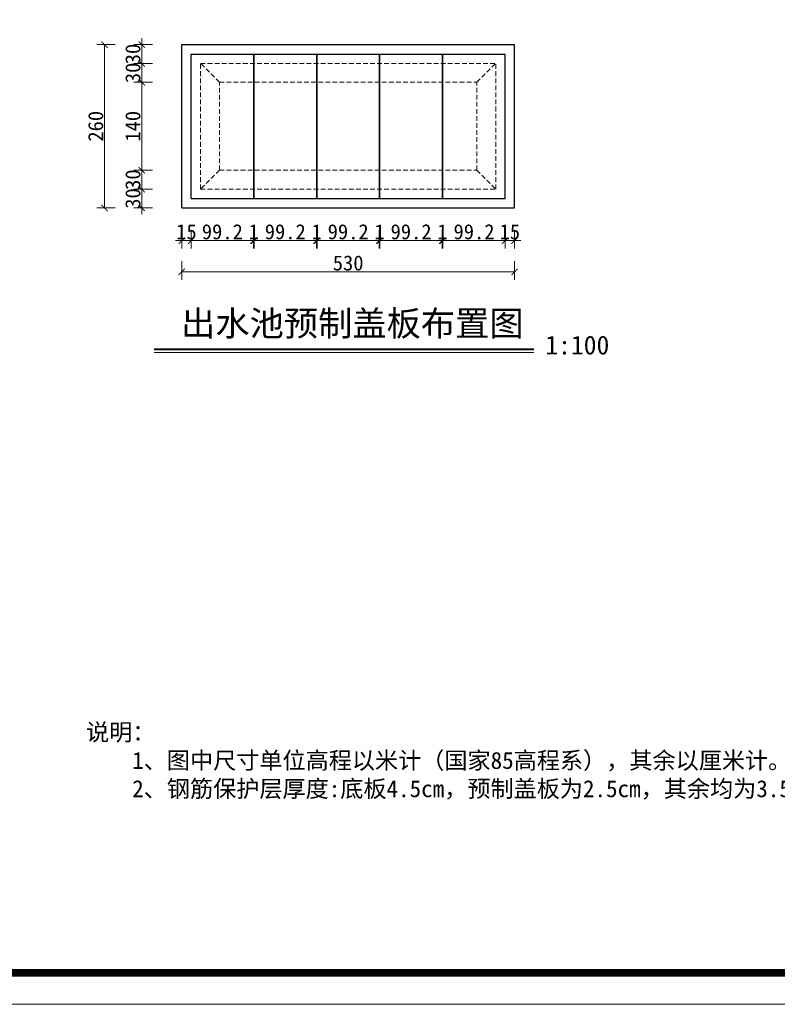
# Model space of a CAD drawing. Extents: x -13074 to 1448651, y 3648755 to 8081248.
# Tile 125 of 173: x 562250 to 562371, y 3858485 to 3858642. Entities that reach past the tile are written whole.
import ezdxf

# ---------------------------------------------------------------- set-up
doc = ezdxf.new("R2010")
doc.units = 0
doc.header["$PDMODE"] = 32
doc.header["$PDSIZE"] = 0.2
doc.linetypes.add('HIDDEN2', pattern=[0.1875, 0.125, -0.0625])
doc.layers.get('0').update_dxf_attribs({"linetype": 'CONTINUOUS'})
doc.layers.get('Defpoints').update_dxf_attribs({"linetype": 'CONTINUOUS'})
for name, color, linetype, lineweight in [('0.13填充', 8, 'CONTINUOUS', 9), ('0.15虚线', 1, 'HIDDEN2', 15), ('0.30粗线', 7, 'CONTINUOUS', 30), ('SHEET', 1, 'CONTINUOUS', 15), ('文字', 7, 'CONTINUOUS', 15), ('新建路', 7, 'CONTINUOUS', 40)]:
    doc.layers.add(name, color=color, linetype=linetype, lineweight=lineweight)
doc.styles.add('-仿宋_GB2312', font='FangSong_GB2312.ttf')
doc.dimstyles.new('zzzz STANDARD', dxfattribs={"dimtxt": 2.3, "dimasz": 1, "dimexe": 1.25, "dimexo": 1.5, "dimgap": 0.2, "dimtad": 1, "dimdec": 0, "dimlfac": 10, "dimzin": 0, "dimdsep": 46, "dimtxsty": '-仿宋_GB2312', "dimblk": 'ARCHTICK', "dimcen": 0.09, "dimadec": 0, "dimazin": 0, "dimtfac": 1, "dimtdec": 0, "dimtix": 1, "dimtmove": 2, "dimatfit": 3, "dimfxl": 1.7, "dimfxlon": 1, "dimtolj": 1, "dimtzin": 0, "dimlwd": 9, "dimlwe": 9, "dimarcsym": 0})

# ---------------------------------------------------------------- blocks, each defined once
blk = doc.blocks.new('_ARCHTICK')
at = {"color": 0, "linetype": 'ByBlock', "const_width": 0.15}
blk.add_lwpolyline([(-0.5, -0.5), (0.5, 0.5)], dxfattribs=at)
blk = doc.blocks.new('*D2734')
at = {"layer": 'Defpoints', "color": 0, "linetype": 'Continuous', "lineweight": 13}
for p in [(562269.4, 3858615.28), (562278.77, 3858615.28, -0.5), (562275.77, 3858612.28, -0.5)]:
    blk.add_point(p, dxfattribs=at)
at = {"layer": '新建路', "color": 0, "linetype": 'Continuous', "lineweight": 9}
for p, q in [((562269.4, 3858615.28), (562269.4, 3858616.28)), ((562271.1, 3858615.28), (562268.15, 3858615.28)), ((562269.4, 3858612.28), (562269.4, 3858615.28)), ((562271.09, 3858612.28), (562268.15, 3858612.28)), ((562269.4, 3858612.28), (562269.4, 3858611.28))]:
    blk.add_line(p, q, dxfattribs=at)
for p, rotation in [((562269.4, 3858615.28), 270), ((562269.4, 3858612.28), 90)]:
    blk.add_blockref('_ARCHTICK', p, dxfattribs=dict(at, rotation=rotation))
at = {"layer": '新建路', "color": 0, "linetype": 'Continuous', "lineweight": 13, "insert": (562268, 3858613.78), "char_height": 2.4, "attachment_point": 5, "rotation": 90, "style": '-仿宋_GB2312'}
blk.add_mtext('\\A1;30', dxfattribs=at)
blk = doc.blocks.new('*D2735')
at = {"layer": 'Defpoints', "color": 0, "linetype": 'Continuous', "lineweight": 13}
for p in [(562269.4, 3858618.28), (562278.77, 3858618.28, -0.5), (562278.77, 3858615.28, -0.5)]:
    blk.add_point(p, dxfattribs=at)
at = {"layer": '新建路', "color": 0, "linetype": 'Continuous', "lineweight": 9}
for p, q in [((562269.4, 3858618.28), (562269.4, 3858619.28)), ((562271.1, 3858618.28), (562268.15, 3858618.28)), ((562269.4, 3858615.28), (562269.4, 3858618.28)), ((562271.1, 3858615.28), (562268.15, 3858615.28)), ((562269.4, 3858615.28), (562269.4, 3858614.28))]:
    blk.add_line(p, q, dxfattribs=at)
for p, rotation in [((562269.4, 3858618.28), 270), ((562269.4, 3858615.28), 90)]:
    blk.add_blockref('_ARCHTICK', p, dxfattribs=dict(at, rotation=rotation))
at = {"layer": '新建路', "color": 0, "linetype": 'Continuous', "lineweight": 13, "insert": (562268, 3858616.78), "char_height": 2.4, "attachment_point": 5, "rotation": 90, "style": '-仿宋_GB2312'}
blk.add_mtext('\\A1;30', dxfattribs=at)
blk = doc.blocks.new('*D2737')
at = {"layer": 'Defpoints', "color": 0, "linetype": 'Continuous', "lineweight": 13}
for p in [(562269.4, 3858635.28), (562278.77, 3858635.28, -0.5), (562278.77, 3858632.28, -0.5)]:
    blk.add_point(p, dxfattribs=at)
at = {"layer": '新建路', "color": 0, "linetype": 'Continuous', "lineweight": 9}
for p, q in [((562269.4, 3858635.28), (562269.4, 3858636.28)), ((562271.1, 3858635.28), (562268.15, 3858635.28)), ((562269.4, 3858632.28), (562269.4, 3858635.28)), ((562271.1, 3858632.28), (562268.15, 3858632.28)), ((562269.4, 3858632.28), (562269.4, 3858631.28))]:
    blk.add_line(p, q, dxfattribs=at)
for p, rotation in [((562269.4, 3858635.28), 270), ((562269.4, 3858632.28), 90)]:
    blk.add_blockref('_ARCHTICK', p, dxfattribs=dict(at, rotation=rotation))
at = {"layer": '新建路', "color": 0, "linetype": 'Continuous', "lineweight": 13, "insert": (562268, 3858633.78), "char_height": 2.4, "attachment_point": 5, "rotation": 90, "style": '-仿宋_GB2312'}
blk.add_mtext('\\A1;30', dxfattribs=at)
blk = doc.blocks.new('*D2738')
at = {"layer": 'Defpoints', "color": 0, "linetype": 'Continuous', "lineweight": 13}
for p in [(562269.4, 3858638.28), (562275.77, 3858638.28, -0.5), (562278.77, 3858635.28, -0.5)]:
    blk.add_point(p, dxfattribs=at)
at = {"layer": '新建路', "color": 0, "linetype": 'Continuous', "lineweight": 9}
for p, q in [((562269.4, 3858638.28), (562269.4, 3858639.28)), ((562271.09, 3858638.28), (562268.15, 3858638.28)), ((562269.4, 3858635.28), (562269.4, 3858638.28)), ((562271.1, 3858635.28), (562268.15, 3858635.28)), ((562269.4, 3858635.28), (562269.4, 3858634.28))]:
    blk.add_line(p, q, dxfattribs=at)
for p, rotation in [((562269.4, 3858638.28), 270), ((562269.4, 3858635.28), 90)]:
    blk.add_blockref('_ARCHTICK', p, dxfattribs=dict(at, rotation=rotation))
at = {"layer": '新建路', "color": 0, "linetype": 'Continuous', "lineweight": 13, "insert": (562268, 3858636.78), "char_height": 2.4, "attachment_point": 5, "rotation": 90, "style": '-仿宋_GB2312'}
blk.add_mtext('\\A1;30', dxfattribs=at)
blk = doc.blocks.new('*D2739')
at = {"layer": 'Defpoints', "color": 0, "linetype": 'Continuous', "lineweight": 13}
for p in [(562275.77, 3858638.28, -0.5), (562263.48, 3858612.28), (562275.77, 3858612.28, -0.5)]:
    blk.add_point(p, dxfattribs=at)
at = {"layer": '新建路', "color": 0, "linetype": 'Continuous', "lineweight": 9}
for p, q in [((562265.18, 3858638.28), (562262.23, 3858638.28)), ((562263.48, 3858638.28), (562263.48, 3858612.28)), ((562265.18, 3858612.28), (562262.23, 3858612.28))]:
    blk.add_line(p, q, dxfattribs=at)
for p, rotation in [((562263.48, 3858638.28), 90), ((562263.48, 3858612.28), 270)]:
    blk.add_blockref('_ARCHTICK', p, dxfattribs=dict(at, rotation=rotation))
at = {"layer": '新建路', "color": 0, "linetype": 'Continuous', "lineweight": 13, "insert": (562262.08, 3858625.28), "char_height": 2.4, "attachment_point": 5, "rotation": 90, "style": '-仿宋_GB2312'}
blk.add_mtext('\\A1;260', dxfattribs=at)
blk = doc.blocks.new('*D2740')
at = {"layer": 'Defpoints', "color": 0, "linetype": 'Continuous', "lineweight": 13}
for p in [(562275.77, 3858612.28), (562277.27, 3858613.78), (562277.27, 3858607.07)]:
    blk.add_point(p, dxfattribs=at)
at = {"layer": '新建路', "color": 0, "linetype": 'Continuous', "lineweight": 9}
for p, q in [((562275.77, 3858608.77), (562275.77, 3858605.82)), ((562277.27, 3858608.77), (562277.27, 3858605.82)), ((562275.77, 3858607.07), (562274.77, 3858607.07)), ((562275.77, 3858607.07), (562277.27, 3858607.07)), ((562277.27, 3858607.07), (562278.27, 3858607.07))]:
    blk.add_line(p, q, dxfattribs=at)
blk.add_blockref('_ARCHTICK', (562275.77, 3858607.07), dxfattribs=at)
at = {"layer": '新建路', "color": 0, "linetype": 'Continuous', "lineweight": 9, "rotation": 180}
blk.add_blockref('_ARCHTICK', (562277.27, 3858607.07), dxfattribs=at)
at = {"layer": '新建路', "color": 0, "linetype": 'Continuous', "lineweight": 13, "insert": (562276.52, 3858608.47), "char_height": 2.4, "attachment_point": 5, "style": '-仿宋_GB2312'}
blk.add_mtext('\\A1;15', dxfattribs=at)
blk = doc.blocks.new('*D2742')
at = {"layer": 'Defpoints', "color": 0, "linetype": 'Continuous', "lineweight": 13}
for p in [(562287.19, 3858613.78), (562287.29, 3858613.78), (562287.29, 3858607.07)]:
    blk.add_point(p, dxfattribs=at)
at = {"layer": '新建路', "color": 0, "linetype": 'Continuous', "lineweight": 9}
for p, q in [((562287.19, 3858608.77), (562287.19, 3858605.82)), ((562287.29, 3858608.77), (562287.29, 3858605.82)), ((562287.19, 3858607.07), (562286.19, 3858607.07)), ((562287.19, 3858607.07), (562287.29, 3858607.07)), ((562287.29, 3858607.07), (562288.29, 3858607.07))]:
    blk.add_line(p, q, dxfattribs=at)
blk.add_blockref('_ARCHTICK', (562287.19, 3858607.07), dxfattribs=at)
at = {"layer": '新建路', "color": 0, "linetype": 'Continuous', "lineweight": 9, "rotation": 180}
blk.add_blockref('_ARCHTICK', (562287.29, 3858607.07), dxfattribs=at)
at = {"layer": '新建路', "color": 0, "linetype": 'Continuous', "lineweight": 13, "insert": (562287.24, 3858608.47), "char_height": 2.4, "attachment_point": 5, "style": '-仿宋_GB2312'}
blk.add_mtext('\\A1;1', dxfattribs=at)
blk = doc.blocks.new('*D2744')
at = {"layer": 'Defpoints', "color": 0, "linetype": 'Continuous', "lineweight": 13}
for p in [(562297.21, 3858613.78), (562297.31, 3858613.78), (562297.31, 3858607.07)]:
    blk.add_point(p, dxfattribs=at)
at = {"layer": '新建路', "color": 0, "linetype": 'Continuous', "lineweight": 9}
for p, q in [((562297.21, 3858608.77), (562297.21, 3858605.82)), ((562297.31, 3858608.77), (562297.31, 3858605.82)), ((562297.21, 3858607.07), (562296.21, 3858607.07)), ((562297.21, 3858607.07), (562297.31, 3858607.07)), ((562297.31, 3858607.07), (562298.31, 3858607.07))]:
    blk.add_line(p, q, dxfattribs=at)
blk.add_blockref('_ARCHTICK', (562297.21, 3858607.07), dxfattribs=at)
at = {"layer": '新建路', "color": 0, "linetype": 'Continuous', "lineweight": 9, "rotation": 180}
blk.add_blockref('_ARCHTICK', (562297.31, 3858607.07), dxfattribs=at)
at = {"layer": '新建路', "color": 0, "linetype": 'Continuous', "lineweight": 13, "insert": (562297.26, 3858608.47), "char_height": 2.4, "attachment_point": 5, "style": '-仿宋_GB2312'}
blk.add_mtext('\\A1;1', dxfattribs=at)
blk = doc.blocks.new('*D2746')
at = {"layer": 'Defpoints', "color": 0, "linetype": 'Continuous', "lineweight": 13}
for p in [(562307.23, 3858613.78), (562307.33, 3858613.78), (562307.33, 3858607.07)]:
    blk.add_point(p, dxfattribs=at)
at = {"layer": '新建路', "color": 0, "linetype": 'Continuous', "lineweight": 9}
for p, q in [((562307.23, 3858608.77), (562307.23, 3858605.82)), ((562307.33, 3858608.77), (562307.33, 3858605.82)), ((562307.23, 3858607.07), (562306.23, 3858607.07)), ((562307.23, 3858607.07), (562307.33, 3858607.07)), ((562307.33, 3858607.07), (562308.33, 3858607.07))]:
    blk.add_line(p, q, dxfattribs=at)
blk.add_blockref('_ARCHTICK', (562307.23, 3858607.07), dxfattribs=at)
at = {"layer": '新建路', "color": 0, "linetype": 'Continuous', "lineweight": 9, "rotation": 180}
blk.add_blockref('_ARCHTICK', (562307.33, 3858607.07), dxfattribs=at)
at = {"layer": '新建路', "color": 0, "linetype": 'Continuous', "lineweight": 13, "insert": (562307.28, 3858608.47), "char_height": 2.4, "attachment_point": 5, "style": '-仿宋_GB2312'}
blk.add_mtext('\\A1;1', dxfattribs=at)
blk = doc.blocks.new('*D2748')
at = {"layer": 'Defpoints', "color": 0, "linetype": 'Continuous', "lineweight": 13}
for p in [(562317.25, 3858613.78), (562317.35, 3858613.78), (562317.35, 3858607.07)]:
    blk.add_point(p, dxfattribs=at)
at = {"layer": '新建路', "color": 0, "linetype": 'Continuous', "lineweight": 9}
for p, q in [((562317.25, 3858608.77), (562317.25, 3858605.82)), ((562317.35, 3858608.77), (562317.35, 3858605.82)), ((562317.25, 3858607.07), (562316.25, 3858607.07)), ((562317.25, 3858607.07), (562317.35, 3858607.07)), ((562317.35, 3858607.07), (562318.35, 3858607.07))]:
    blk.add_line(p, q, dxfattribs=at)
blk.add_blockref('_ARCHTICK', (562317.25, 3858607.07), dxfattribs=at)
at = {"layer": '新建路', "color": 0, "linetype": 'Continuous', "lineweight": 9, "rotation": 180}
blk.add_blockref('_ARCHTICK', (562317.35, 3858607.07), dxfattribs=at)
at = {"layer": '新建路', "color": 0, "linetype": 'Continuous', "lineweight": 13, "insert": (562317.3, 3858608.47), "char_height": 2.4, "attachment_point": 5, "style": '-仿宋_GB2312'}
blk.add_mtext('\\A1;1', dxfattribs=at)
blk = doc.blocks.new('*D2750')
at = {"layer": 'Defpoints', "color": 0, "linetype": 'Continuous', "lineweight": 13}
for p in [(562327.27, 3858613.78), (562328.77, 3858612.28), (562328.77, 3858607.07)]:
    blk.add_point(p, dxfattribs=at)
at = {"layer": '新建路', "color": 0, "linetype": 'Continuous', "lineweight": 9}
for p, q in [((562327.27, 3858608.77), (562327.27, 3858605.82)), ((562328.77, 3858608.77), (562328.77, 3858605.82)), ((562327.27, 3858607.07), (562326.27, 3858607.07)), ((562327.27, 3858607.07), (562328.77, 3858607.07)), ((562328.77, 3858607.07), (562329.77, 3858607.07))]:
    blk.add_line(p, q, dxfattribs=at)
blk.add_blockref('_ARCHTICK', (562327.27, 3858607.07), dxfattribs=at)
at = {"layer": '新建路', "color": 0, "linetype": 'Continuous', "lineweight": 9, "rotation": 180}
blk.add_blockref('_ARCHTICK', (562328.77, 3858607.07), dxfattribs=at)
at = {"layer": '新建路', "color": 0, "linetype": 'Continuous', "lineweight": 13, "insert": (562328.02, 3858608.47), "char_height": 2.4, "attachment_point": 5, "style": '-仿宋_GB2312'}
blk.add_mtext('\\A1;15', dxfattribs=at)
blk = doc.blocks.new('*D2751')
at = {"layer": 'Defpoints', "color": 0, "linetype": 'Continuous', "lineweight": 13}
for p in [(562275.77, 3858612.28), (562328.77, 3858612.28), (562275.77, 3858602.1)]:
    blk.add_point(p, dxfattribs=at)
at = {"layer": '新建路', "color": 0, "linetype": 'Continuous', "lineweight": 9}
for p, q in [((562275.77, 3858603.8), (562275.77, 3858600.85)), ((562328.77, 3858603.8), (562328.77, 3858600.85)), ((562328.77, 3858602.1), (562275.77, 3858602.1))]:
    blk.add_line(p, q, dxfattribs=at)
at = {"layer": '新建路', "color": 0, "linetype": 'Continuous', "lineweight": 9, "rotation": 180}
blk.add_blockref('_ARCHTICK', (562275.77, 3858602.1), dxfattribs=at)
at = {"layer": '新建路', "color": 0, "linetype": 'Continuous', "lineweight": 9}
blk.add_blockref('_ARCHTICK', (562328.77, 3858602.1), dxfattribs=at)
at = {"layer": '新建路', "color": 0, "linetype": 'Continuous', "lineweight": 13, "insert": (562302.27, 3858603.5), "char_height": 2.4, "attachment_point": 5, "style": '-仿宋_GB2312'}
blk.add_mtext('\\A1;530', dxfattribs=at)

msp = doc.modelspace()

# ---------------------------------------------------------------- linework, layer by layer
at = {"layer": '0.13填充', "lineweight": 40, "ltscale": 0.005}
msp.add_line((562271.387, 3858589.782), (562331.838, 3858589.782), dxfattribs=at)
at = {"layer": '0.13填充', "ltscale": 0.005}
msp.add_line((562271.387, 3858589.235), (562331.838, 3858589.235), dxfattribs=at)
at = {"layer": '0.15虚线', "ltscale": 6}
for p, q in [((562278.774, 3858635.276), (562325.774, 3858635.276)), ((562278.774, 3858615.276), (562278.774, 3858635.276)), ((562281.774, 3858632.276), (562278.774, 3858635.276)), ((562322.774, 3858632.276), (562325.774, 3858635.276)), ((562325.774, 3858615.276), (562325.774, 3858635.276)), ((562281.774, 3858632.276), (562322.774, 3858632.276)), ((562281.774, 3858618.276), (562281.774, 3858632.276)), ((562322.774, 3858618.276), (562322.774, 3858632.276)), ((562281.774, 3858618.276), (562278.774, 3858615.276)), ((562281.774, 3858618.276), (562322.774, 3858618.276)), ((562322.774, 3858618.276), (562325.774, 3858615.276)), ((562278.774, 3858615.276), (562325.774, 3858615.276))]:
    msp.add_line(p, q, dxfattribs=at)
at = {"layer": '0.30粗线'}
for p, q in [((562275.774, 3858638.276), (562328.774, 3858638.276)), ((562275.774, 3858612.276), (562275.774, 3858638.276)), ((562328.774, 3858612.276), (562328.774, 3858638.276)), ((562277.274, 3858636.776), (562327.274, 3858636.776)), ((562277.274, 3858613.776), (562277.274, 3858636.776)), ((562327.274, 3858613.776), (562327.274, 3858636.776)), ((562275.774, 3858612.276), (562328.774, 3858612.276)), ((562277.274, 3858613.776), (562327.274, 3858613.776))]:
    msp.add_line(p, q, dxfattribs=at)
at = {"layer": '0.30粗线', "lineweight": 13}
for p, q in [((562287.194, 3858613.776), (562287.194, 3858636.776)), ((562287.294, 3858613.776), (562287.294, 3858636.776)), ((562297.214, 3858613.776), (562297.214, 3858636.776)), ((562297.314, 3858613.776), (562297.314, 3858636.776)), ((562307.234, 3858613.776), (562307.234, 3858636.776)), ((562307.334, 3858613.776), (562307.334, 3858636.776)), ((562317.254, 3858613.776), (562317.254, 3858636.776)), ((562317.354, 3858613.776), (562317.354, 3858636.776))]:
    msp.add_line(p, q, dxfattribs=at)
at = {"layer": 'SHEET', "color": 7}
msp.add_lwpolyline([(562610.171, 3858485.489), (562190.172, 3858485.489), (562190.172, 3858782.489), (562610.171, 3858782.489)], close=True, dxfattribs=at)
at = {"layer": 'SHEET', "color": 7, "const_width": 1.2}
msp.add_lwpolyline([(562215.172, 3858777.489), (562605.171, 3858777.489), (562605.171, 3858490.489), (562215.172, 3858490.489)], close=True, dxfattribs=at)

# ---------------------------------------------------------------- texts
at = {"layer": '文字', "color": 7, "attachment_point": 1, "style": '-仿宋_GB2312'}
for s, insert, char_height, width in [('出水池预制盖板布置图', (562275.657, 3858595.896), 4, 55.44961), ('1:100', (562333.657, 3858591.946), 3, 10.28955), ('说明：\\P    1、图中尺寸单位高程以米计（国家85高程系），其余以厘米计。\\P    2、钢筋保护层厚度:底板4.5cm，预制盖板为2.5cm，其余均为3.5cm。', (562260.533, 3858530.168), 2.7, 1460.56876)]:
    msp.add_mtext(s, dxfattribs=dict(at, insert=insert, char_height=char_height, width=width))

# ---------------------------------------------------------------- dimensions: what is measured, and where the dimension line sits
at = {"layer": '新建路', "color": 3, "linetype": 'Continuous', "lineweight": 13}
for base, p1, p2, picture, middle in [((562269.401, 3858638.276, 0.502), (562278.774, 3858635.276), (562275.774, 3858638.276), '*D2738', (562268.001, 3858636.776, 0.502)), ((562263.485, 3858612.276, 0.502), (562275.774, 3858638.276), (562275.774, 3858612.276), '*D2739', (562262.085, 3858625.276, 0.502)), ((562269.401, 3858635.276, 0.502), (562278.774, 3858632.276), (562278.774, 3858635.276), '*D2737', (562268.001, 3858633.776, 0.502)), ((562269.401, 3858618.276, 0.502), (562278.774, 3858615.276), (562278.774, 3858618.276), '*D2735', (562268.001, 3858616.776, 0.502)), ((562269.401, 3858615.276, 0.502), (562275.774, 3858612.276), (562278.774, 3858615.276), '*D2734', (562268.001, 3858613.776, 0.502))]:
    dim = msp.add_linear_dim(base=base, p1=p1, p2=p2, angle=90, dimstyle='zzzz STANDARD', override={"dimtxt": 2.4, "dimexo": 2}, dxfattribs=at)
    dim.commit()
    dim.dimension.update_dxf_attribs({"geometry": picture, "text_midpoint": middle})
msp.add_linear_dim(base=(562269.401, 3858632.276, 0.502), p1=(562278.774, 3858618.276), p2=(562278.774, 3858632.276), angle=90, dimstyle='zzzz STANDARD', override={"dimtxt": 2.4, "dimexo": 2}, dxfattribs=at).render()
for base, p1, p2, picture, middle in [((562277.274, 3858607.068), (562275.774, 3858612.276), (562277.274, 3858613.776), '*D2740', (562276.524, 3858608.468)), ((562275.774, 3858602.098), (562328.774, 3858612.276), (562275.774, 3858612.276), '*D2751', (562302.274, 3858603.498)), ((562287.294, 3858607.068), (562287.194, 3858613.776), (562287.294, 3858613.776), '*D2742', (562287.244, 3858608.468)), ((562297.314, 3858607.068), (562297.214, 3858613.776), (562297.314, 3858613.776), '*D2744', (562297.264, 3858608.468)), ((562307.334, 3858607.068), (562307.234, 3858613.776), (562307.334, 3858613.776), '*D2746', (562307.284, 3858608.468)), ((562317.354, 3858607.068), (562317.254, 3858613.776), (562317.354, 3858613.776), '*D2748', (562317.304, 3858608.468)), ((562328.774, 3858607.068), (562327.274, 3858613.776), (562328.774, 3858612.276), '*D2750', (562328.024, 3858608.468))]:
    dim = msp.add_linear_dim(base=base, p1=p1, p2=p2, dimstyle='zzzz STANDARD', override={"dimtxt": 2.4, "dimexo": 2}, dxfattribs=at)
    dim.commit()
    dim.dimension.update_dxf_attribs({"geometry": picture, "text_midpoint": middle})
for base, p1, p2 in [((562287.194, 3858607.068), (562277.274, 3858613.776), (562287.194, 3858613.776)), ((562297.214, 3858607.068), (562287.294, 3858613.776), (562297.214, 3858613.776)), ((562307.234, 3858607.068), (562297.314, 3858613.776), (562307.234, 3858613.776)), ((562317.254, 3858607.068), (562307.334, 3858613.776), (562317.254, 3858613.776)), ((562327.274, 3858607.068), (562317.354, 3858613.776), (562327.274, 3858613.776))]:
    msp.add_linear_dim(base=base, p1=p1, p2=p2, dimstyle='zzzz STANDARD', override={"dimtxt": 2.4, "dimexo": 2, "dimdec": 1}, dxfattribs=at).render()

doc.saveas('drawing.dxf')
